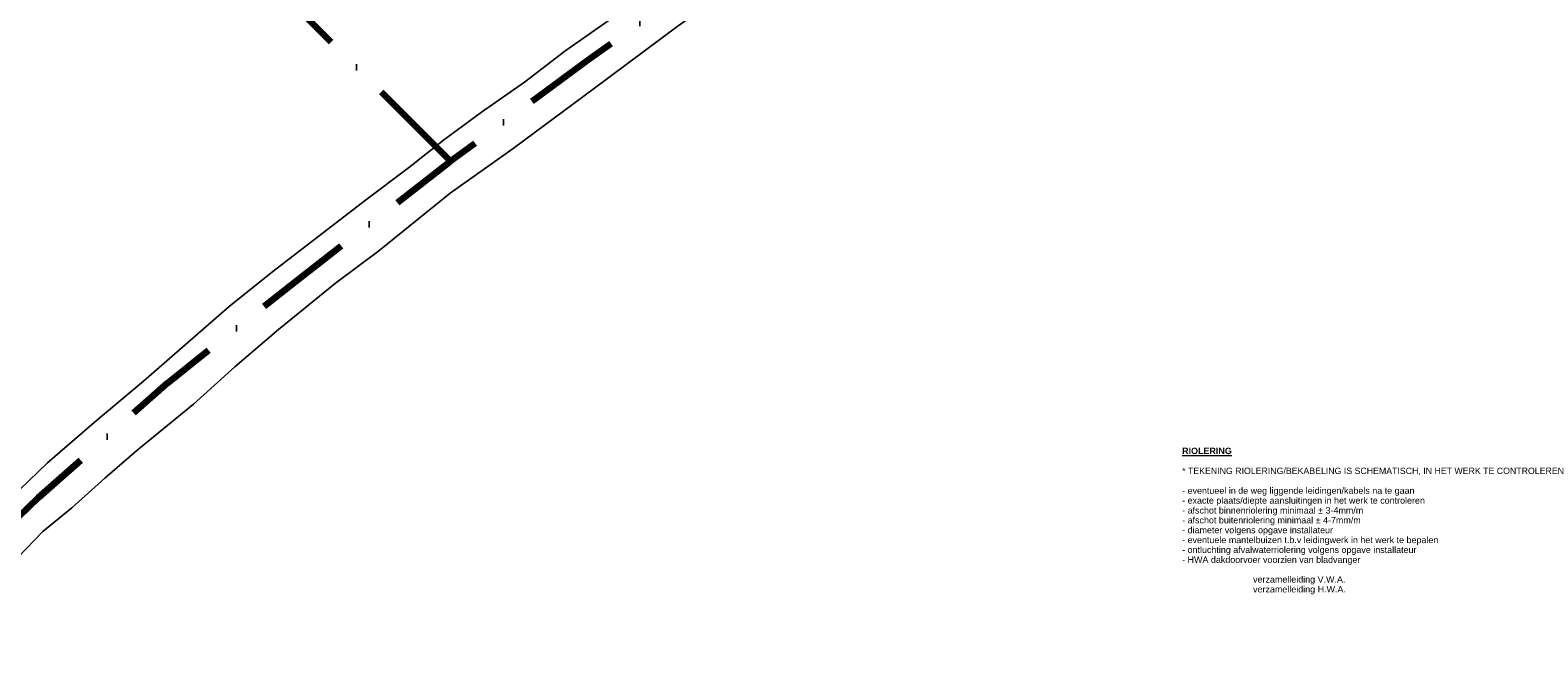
# Model space of a CAD drawing. Header units: millimetres. Extents: x -159785 to 90015, y -49332 to 203345.
# Tile 25 of 28: x 403 to 85291, y -6620 to 28114. Entities that reach past the tile are written whole.
import ezdxf

# ---------------------------------------------------------------- set-up
doc = ezdxf.new("R2010")
doc.units = ezdxf.units.MM
doc.linetypes.add('IMPORT-KG-PERCEEL-SO', pattern=[19000, 5500, -2000, 0, -2000, 5500, -2000, 0, -2000])
for name, color, linetype, lineweight in [('A--LD30__DetailPenMiddel', 3, 'Continuous', 9), ('A--T$01A__Algemeen', 1, 'Continuous', 13), ('B-WE-GR-GRAS-GV', 251, 'Continuous', 15), ('B-WE-KG-GRENS_PERCEEL-G', 30, 'IMPORT-KG-PERCEEL-SO', 25), ('B-WE-VH-GESLOTENVERHARDING_ASFALT-GV', 10, 'Continuous', 20), ('Montfoort-BGT_aangepast_dwg', 8, 'Continuous', 9), ('Montfoort-KAD_aangepast_dwg', 8, 'Continuous', 9)]:
    doc.layers.add(name, color=color, linetype=linetype, lineweight=lineweight)
doc.styles.add('Arial', font='arial.ttf', dxfattribs={"height": 360})
doc.styles.add('Arial_B', font='arialbd.ttf', dxfattribs={"height": 360})

# ---------------------------------------------------------------- blocks, each defined once
blk = doc.blocks.new('Montfoort-KAD_aangepast_dwg-2079012-00 Riolering')
at = {"layer": 'B-WE-KG-GRENS_PERCEEL-G', "color": 20, "lineweight": 100}
blk.add_line((21209, 23658), (-19585, 55036), dxfattribs=at)
at = {"layer": 'B-WE-KG-GRENS_PERCEEL-G', "color": 20, "lineweight": 100, "flags": 128}
blk.add_lwpolyline([(-6524, -7522), (-6433, -7388), (-2813, -2454), (638, 1883), (7022, 9238), (13417, 15820), (21209, 23658), (21223, 23672), (28154, 30320), (50305, 50939), (55690, 56651)], dxfattribs=at)
blk = doc.blocks.new('Montfoort-BGT_aangepast_dwg-2210655-00 Riolering')
at = {"layer": 'B-WE-GR-GRAS-GV', "color": 8, "lineweight": 9, "flags": 128}
for points in [[(227088, -245014), (228215, -243133), (230184, -240276), (232279, -237302), (234445, -234097), (235869, -232016), (237737, -229475), (239740, -226875), (241759, -224254), (243631, -221893), (245145, -219882), (246812, -217810), (248717, -215546), (250460, -213283), (252680, -210656)], [(276242, -185515), (266344, -198456), (262059, -203510), (258967, -207037), (256261, -210272), (252623, -214878), (249047, -219335), (246272, -222660), (243202, -226829), (241313, -229212), (238883, -232553), (237030, -235213), (235313, -237836), (232902, -241174), (231564, -243142), (230183, -245238), (228953, -246950), (227971, -248711), (226686, -250773), (225273, -253256), (224227, -254908)]]:
    blk.add_lwpolyline(points, dxfattribs=at)
at = {"layer": 'B-WE-VH-GESLOTENVERHARDING_ASFALT-GV', "color": 8, "lineweight": 9, "flags": 128}
for points in [[(275452, -182522), (267337, -193419), (264400, -196994), (261767, -200130), (260941, -201113), (259601, -202598), (257076, -205366), (254762, -208046), (252680, -210656), (250460, -213283), (248717, -215546), (246812, -217810), (245145, -219882), (243631, -221893), (241759, -224254), (239740, -226875), (237737, -229475), (235869, -232016), (234445, -234097), (232279, -237302), (230184, -240276), (228215, -243133), (227088, -245014)], [(224227, -254908), (225273, -253256), (226686, -250773), (227971, -248711), (228953, -246950), (230183, -245238), (231564, -243142), (232902, -241174), (235313, -237836), (237030, -235213), (238883, -232553), (241313, -229212), (243202, -226829), (246272, -222660), (249047, -219335), (252623, -214878), (256261, -210272), (258967, -207037), (262059, -203510), (266344, -198456), (276242, -185515)]]:
    blk.add_lwpolyline(points, dxfattribs=at)

msp = doc.modelspace()

# ---------------------------------------------------------------- linework, layer by layer
at = {"layer": 'A--LD30__DetailPenMiddel', "lineweight": 50}
for p, q in [((68209, -2831), (65309, -2831)), ((65309, -3431), (68209, -3431))]:
    msp.add_line(p, q, dxfattribs=at)

# ---------------------------------------------------------------- block references
at = {"layer": 'Montfoort-BGT_aangepast_dwg', "rotation": 345.2160000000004}
msp.add_blockref('Montfoort-BGT_aangepast_dwg-2210655-00 Riolering', (-157242, 297066), dxfattribs=at)
at = {"layer": 'Montfoort-KAD_aangepast_dwg', "color": 140, "lineweight": 100, "rotation": 352.6080000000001}
msp.add_blockref('Montfoort-KAD_aangepast_dwg-2079012-00 Riolering', (0, 0), dxfattribs=at)

# ---------------------------------------------------------------- next in the draw order: texts
at = {"layer": 'A--T$01A__Algemeen', "color": 7, "char_height": 360, "attachment_point": 1, "bg_fill": 3, "box_fill_scale": 1.25, "bg_fill_color": 256, "bg_fill_true_color": 13158600, "bg_fill_transparency": 0}
for s, insert, width, style in [('\\LRIOLERING', (65263, 4596), 3286.92, 'Arial_B'), ('* TEKENING RIOLERING/BEKABELING IS SCHEMATISCH, IN HET WERK TE CONTROLEREN', (65263, 3472), 25958.64, 'Arial'), ('- eventueel in de weg liggende leidingen/kabels na te gaan', (65263, 2360), 15167.93, 'Arial'), ('^I^I', (65263, -2640), 4842.19, 'Arial'), ('^I^I', (65263, -3196), 4842.19, 'Arial'), ('verzamelleiding V.W.A.', (69258, -2640), 6044.72, 'Arial')]:
    msp.add_mtext(s, dxfattribs=dict(at, insert=insert, width=width, style=style))

# ---------------------------------------------------------------- next in the draw order: texts
at = {"layer": 'A--T$01A__Algemeen', "color": 7, "char_height": 360, "attachment_point": 1, "style": 'Arial', "bg_fill": 3, "box_fill_scale": 1.25, "bg_fill_color": 256, "bg_fill_true_color": 13158600, "bg_fill_transparency": 0}
for s, insert, width in [('- exacte plaats/diepte aansluitingen in het werk te controleren', (65263, 1805), 15841.34), ('verzamelleiding H.W.A.', (69258, -3196), 6076.79)]:
    msp.add_mtext(s, dxfattribs=dict(at, insert=insert, width=width))

# ---------------------------------------------------------------- next in the draw order: texts
at = {"layer": 'A--T$01A__Algemeen', "color": 7, "insert": (65263, 1249), "char_height": 360, "width": 11881.01, "attachment_point": 1, "style": 'Arial', "bg_fill": 3, "box_fill_scale": 1.25, "bg_fill_color": 256, "bg_fill_true_color": 13158600, "bg_fill_transparency": 0}
msp.add_mtext('- afschot binnenriolering minimaal ± 3-4mm/m', dxfattribs=at)

# ---------------------------------------------------------------- next in the draw order: texts
at = {"layer": 'A--T$01A__Algemeen', "color": 7, "insert": (65263, 694), "char_height": 360, "width": 11704.64, "attachment_point": 1, "style": 'Arial', "bg_fill": 3, "box_fill_scale": 1.25, "bg_fill_color": 256, "bg_fill_true_color": 13158600, "bg_fill_transparency": 0}
msp.add_mtext('- afschot buitenriolering minimaal ± 4-7mm/m', dxfattribs=at)

# ---------------------------------------------------------------- next in the draw order: texts
at = {"layer": 'A--T$01A__Algemeen', "color": 7, "insert": (65263, 138), "char_height": 360, "width": 9796.62, "attachment_point": 1, "style": 'Arial', "bg_fill": 3, "box_fill_scale": 1.25, "bg_fill_color": 256, "bg_fill_true_color": 13158600, "bg_fill_transparency": 0}
msp.add_mtext('- diameter volgens opgave installateur', dxfattribs=at)

# ---------------------------------------------------------------- next in the draw order: texts
at = {"layer": 'A--T$01A__Algemeen', "color": 7, "insert": (65263, -418), "char_height": 360, "width": 16707.17, "attachment_point": 1, "style": 'Arial', "bg_fill": 3, "box_fill_scale": 1.25, "bg_fill_color": 256, "bg_fill_true_color": 13158600, "bg_fill_transparency": 0}
msp.add_mtext('- eventuele mantelbuizen t.b.v leidingwerk in het werk te bepalen', dxfattribs=at)

# ---------------------------------------------------------------- next in the draw order: texts
at = {"layer": 'A--T$01A__Algemeen', "color": 7, "insert": (65263, -973), "char_height": 360, "width": 15232.06, "attachment_point": 1, "style": 'Arial', "bg_fill": 3, "box_fill_scale": 1.25, "bg_fill_color": 256, "bg_fill_true_color": 13158600, "bg_fill_transparency": 0}
msp.add_mtext('- ontluchting afvalwaterriolering volgens opgave installateur', dxfattribs=at)

# ---------------------------------------------------------------- next in the draw order: texts
at = {"layer": 'A--T$01A__Algemeen', "color": 7, "insert": (65263, -1529), "char_height": 360, "width": 11736.7, "attachment_point": 1, "style": 'Arial', "bg_fill": 3, "box_fill_scale": 1.25, "bg_fill_color": 256, "bg_fill_true_color": 13158600, "bg_fill_transparency": 0}
msp.add_mtext('- HWA dakdoorvoer voorzien van bladvanger', dxfattribs=at)

doc.saveas('drawing.dxf')
